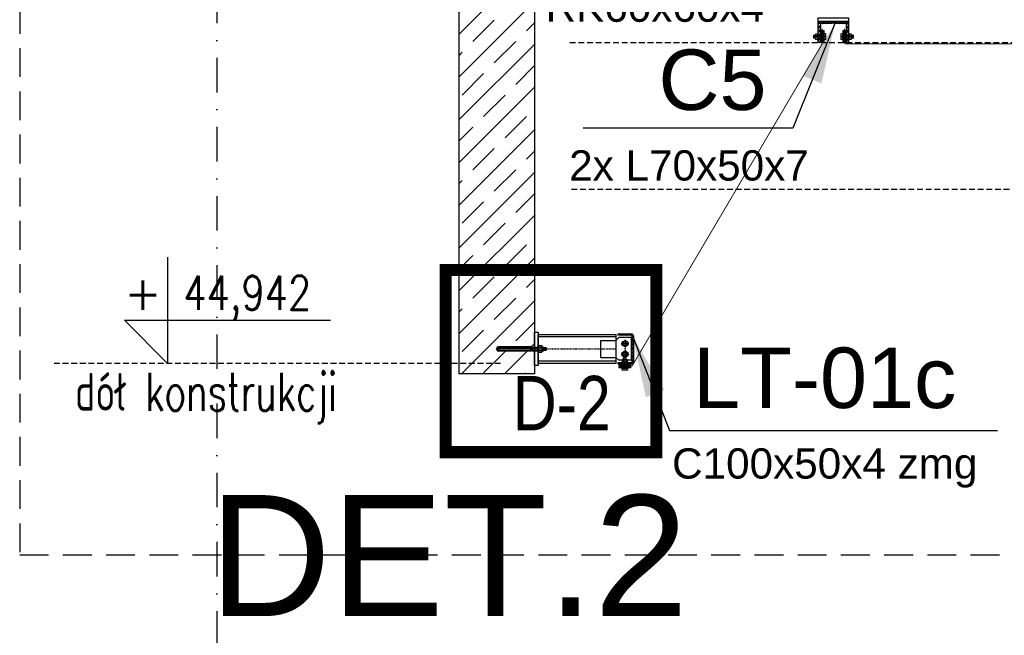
# Model space of a CAD drawing. Header units: millimetres. Extents: x -34919 to 306996, y -293018 to -145733.
# Tile 10 of 256: x -7495 to -4241, y -183591 to -181555. Entities that reach past the tile are written whole.
import ezdxf
from ezdxf.enums import TextEntityAlignment as Align

# ---------------------------------------------------------------- set-up
doc = ezdxf.new("R2010")
doc.units = ezdxf.units.MM
doc.header["$LTSCALE"] = 3
for name, pattern in [('DASHDOT', [25.4, 12.7, -6.35, 0, -6.35]), ('DASHED', [19.05, 12.7, -6.35]), ('DASHED2', [9.525, 6.35, -3.175]), ('HIDDEN', [9.525, 6.35, -3.175]), ('PRZE', [0.8, 0.4, -0.2, 0, -0.2])]:
    doc.linetypes.add(name, pattern=pattern)
doc.layers.add('-KONTURY', color=7, linetype='Continuous', lineweight=18)
doc.layers.add('OPISY', color=2, linetype='Continuous', lineweight=13)
for name, color, linetype in [('AR-----H0_HATCHES_RASTERIT', 8, 'Continuous'), ('ARF2000E0_LOAD_BEARING_KANTAVAT', 1, 'Continuous'), ('blaszki', 6, 'Continuous'), ('C', 4, 'PRZE'), ('K-Podkonstrukcja ścian', 4, 'Continuous'), ('LAYER1', 7, 'Continuous'), ('LISTWA CEOWA', 2, 'Continuous'), ('poziome 1', 7, 'Continuous'), ('slupki', 7, 'Continuous'), ('stezenia', 4, 'Continuous'), ('STĘŻENIA_OPIS', 4, 'Continuous')]:
    doc.layers.add(name, color=color, linetype=linetype)
doc.styles.add('ROMANS', font='romans.shx')
doc.styles.get("Standard").update_dxf_attribs({"font": 'arial.ttf', "height": 25})
doc.dimstyles.new('STANDARD-100', dxfattribs={"dimscale": 100, "dimtxt": 2, "dimasz": 2, "dimexe": 0, "dimexo": 0, "dimgap": 0.6, "dimtad": 1, "dimdec": 0, "dimzin": 12, "dimdsep": 46, "dimtxsty": 'Standard', "dimcen": 1, "dimclrd": 256, "dimclre": 256, "dimclrt": 2, "dimadec": 0, "dimazin": 0, "dimtfac": 1, "dimtdec": 0, "dimtmove": 0, "dimatfit": 3, "dimfxl": 0, "dimtolj": 1, "dimtzin": 0, "dimarcsym": 0})

# ---------------------------------------------------------------- blocks, each defined once
blk = doc.blocks.new('CLMP2', base_point=(-240.02793, 677.2178))
at = {"layer": 'LAYER1', "color": 0, "linetype": 'Continuous'}
for p, q in [((-228.02793, 842.16751), (-235.02793, 839.69709)), ((-235.02793, 727.51421), (-235.02793, 839.69709)), ((-234.02793, 838.76421), (-222.02793, 838.76421)), ((-234.02793, 838.76421), (-234.02793, 730.17843)), ((-232.95793, 835.3444), (-232.95793, 730.17843)), ((-228.02793, 842.16751), (-228.02793, 677.2178)), ((-228.02793, 842.16751), (-221.02793, 839.69709)), ((-223.09793, 835.3444), (-223.09793, 730.17843)), ((-222.02793, 838.76421), (-222.02793, 730.17843)), ((-221.02793, 727.51421), (-221.02793, 839.69709)), ((-228.02793, 727.51421), (-235.02793, 727.51421)), ((-234.02793, 730.17843), (-233.32082, 729.47132)), ((-228.02793, 730.17843), (-234.02793, 730.17843)), ((-234.02793, 724.85), (-233.32082, 725.55711)), ((-234.02793, 724.85), (-234.02793, 704.85)), ((-228.02793, 724.85), (-234.02793, 724.85)), ((-233.02793, 728.76421), (-233.02793, 726.26421)), ((-232.95793, 724.85), (-232.95793, 704.85)), ((-232.13688, 728.76421), (-228.02793, 728.76421)), ((-232.13688, 726.26421), (-228.02793, 726.26421)), ((-228.02793, 730.17843), (-222.02793, 730.17843)), ((-223.91898, 728.76421), (-228.02793, 728.76421)), ((-228.02793, 727.51421), (-221.02793, 727.51421)), ((-223.91898, 726.26421), (-228.02793, 726.26421)), ((-228.02793, 724.85), (-222.02793, 724.85)), ((-223.09793, 724.85), (-223.09793, 704.85)), ((-223.02793, 728.76421), (-223.02793, 726.26421)), ((-222.02793, 730.17843), (-222.73503, 729.47132)), ((-222.02793, 724.85), (-222.73503, 725.55711)), ((-222.02793, 724.85), (-222.02793, 704.85)), ((-216.02793, 704.85), (-240.02793, 704.85)), ((-240.02793, 704.85), (-240.02793, 702.35)), ((-216.02793, 702.35), (-240.02793, 702.35)), ((-238.99758, 701.50149), (-237.52793, 702.35)), ((-238.99758, 701.50149), (-238.99758, 693.19851)), ((-238.99758, 693.19851), (-237.52793, 692.35)), ((-218.52793, 702.35), (-237.52793, 702.35)), ((-237.52793, 692.35), (-218.52793, 692.35)), ((-234.02793, 692.35), (-234.02793, 687.69169)), ((-222.02793, 687.69169), (-234.02793, 687.69169)), ((-232.41059, 685.76421), (-234.02793, 687.69169)), ((-233.51276, 701.50149), (-233.51276, 693.19851)), ((-232.95793, 692.35), (-232.95793, 686.41651)), ((-232.41059, 685.76421), (-232.41059, 679.10321)), ((-230.21926, 685.75575), (-230.21926, 679.10321)), ((-228.02793, 704.85), (-228.02793, 704.85)), ((-225.8366, 685.75575), (-225.8366, 679.10321)), ((-223.64527, 685.76421), (-222.02793, 687.69169)), ((-223.64527, 685.76421), (-223.64527, 679.10321)), ((-223.09793, 692.35), (-223.09793, 686.41651)), ((-222.5431, 701.50149), (-222.5431, 693.19851)), ((-222.02793, 692.35), (-222.02793, 687.69169)), ((-217.05827, 701.50149), (-218.52793, 702.35)), ((-217.05827, 693.19851), (-218.52793, 692.35)), ((-217.05827, 701.50149), (-217.05827, 693.19851)), ((-216.02793, 704.85), (-216.02793, 702.35)), ((-232.41059, 679.10321), (-231.82342, 678.76421)), ((-231.82342, 678.76421), (-224.23243, 678.76421)), ((-223.64527, 679.10321), (-224.23243, 678.76421))]:
    blk.add_line(p, q, dxfattribs=at)
at = {"layer": 'LAYER1', "color": 0, "linetype": 'DASHED'}
for p, q in [((-234.52793, 704.85), (-234.52793, 702.35)), ((-221.52793, 704.85), (-221.52793, 702.35))]:
    blk.add_line(p, q, dxfattribs=at)
at = {"layer": 'LAYER1', "color": 0, "linetype": 'Continuous'}
for centre, radius, start, end in [((-228.02793, 838.76421), 6, 180, 0), ((-234.02793, 728.76421), 1, 0, 45), ((-234.02793, 726.26421), 1, 315, 0), ((-222.02793, 728.76421), 1, 135, 180), ((-222.02793, 726.26421), 1, 180, 225), ((-236.23992, 697.54309), 4.80691, 55.434907, 120), ((-236.23992, 697.15691), 4.80691, 240, 304.56509), ((-228.02793, 684.19851), 18.15149, 72.412046, 107.58795), ((-228.02793, 710.50149), 18.15149, 252.41205, 287.58795), ((-231.30883, 687.33723), 1.92048, 234.99226, 304.56509), ((-228.02793, 692.66874), 7.25199, 252.41205, 287.58795), ((-224.74703, 687.33723), 1.92048, 235.43491, 305.00774), ((-219.81594, 697.54309), 4.80691, 60, 124.56509), ((-219.81594, 697.15691), 4.80691, 235.43491, 300), ((-231.30883, 680.6847), 1.92048, 240, 304.56509), ((-228.02793, 686.0162), 7.25199, 252.41205, 287.58795), ((-224.74703, 680.6847), 1.92048, 235.43491, 300)]:
    blk.add_arc(centre, radius, start, end, dxfattribs=at)
blk = doc.blocks.new('poziom')
at = {"color": 4}
for p, q in [((0, 1.176), (0, 0.076)), ((-0.446, 0.522), (1.685, 0.522)), ((-0.446, 0.522), (0, 0.076))]:
    blk.add_line(p, q, dxfattribs=at)
at = {"color": 2, "style": 'ROMANS'}
blk.add_attdef('+', text='', height=0.35, dxfattribs=at).set_placement((-0.254, 0.632), align=Align.CENTER)
at = {"color": 2, "style": 'ROMANS', "width": 0.8}
blk.add_attdef('POZIOM', text='', height=0.35, dxfattribs=at).set_placement((0.824, 0.632), align=Align.CENTER)

msp = doc.modelspace()

# ---------------------------------------------------------------- hatches: boundary and pattern name
at = {"layer": '-KONTURY'}
h = msp.add_hatch(dxfattribs=at)
h.set_pattern_fill('ANSI31', color=256, scale=0.5, style=0)
h.set_pattern_definition([(45, (-47487.9086, -68535.3467), (-1.122532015, 1.122532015), [])])
h.paths.add_polyline_path([(-4844.519, -181607.736), (-4845.719, -181607.736), (-4848.519, -181604.936), (-4848.519, -181591.236), (-4844.519, -181591.236)])
h.paths.add_polyline_path([(-4844.519, -181631.236), (-4848.519, -181631.236), (-4848.519, -181617.536), (-4845.719, -181614.736), (-4844.519, -181614.736)])
h = msp.add_hatch(dxfattribs=at)
h.set_pattern_fill('ANSI31', color=256, scale=0.5, angle=90, style=0)
h.set_pattern_definition([(135, (-47537.2196, -68533.3467), (-1.122532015, -1.122532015), [])])
h.paths.add_polyline_path([(-4840.519, -181607.736), (-4840.519, -181591.236), (-4836.519, -181591.236), (-4836.519, -181607.736)])
h.paths.add_polyline_path([(-4840.519, -181631.236), (-4840.519, -181614.736), (-4836.519, -181614.736), (-4836.519, -181617.236), (-4836.519, -181631.236)])
h = msp.add_hatch(dxfattribs=at)
h.set_pattern_fill('ANSI31', color=256, scale=0.5, style=0)
h.set_pattern_definition([(45, (80684.2807, -159834.592), (-1.122532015, 1.122532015), [])])
h.paths.add_polyline_path([(-4770.519, -181607.736), (-4770.519, -181591.236), (-4774.519, -181591.236), (-4774.519, -181607.736)])
h.paths.add_polyline_path([(-4770.519, -181631.236), (-4770.519, -181614.736), (-4774.519, -181614.736), (-4774.519, -181617.236), (-4774.519, -181631.236)])
h = msp.add_hatch(dxfattribs=at)
h.set_pattern_fill('ANSI31', color=256, scale=0.5, angle=-90, style=0)
h.set_pattern_definition([(315, (80682.2807, -159883.903), (1.122532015, 1.122532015), [])])
h.paths.add_polyline_path([(-4766.519, -181607.736), (-4765.319, -181607.736), (-4762.519, -181604.936), (-4762.519, -181591.236), (-4766.519, -181591.236)])
h.paths.add_polyline_path([(-4766.519, -181631.236), (-4762.519, -181631.236), (-4762.519, -181617.536), (-4765.319, -181614.736), (-4766.519, -181614.736)])
h = msp.add_hatch(dxfattribs=at)
h.set_pattern_fill('ANSI31', color=256, scale=0.5, style=0)
h.set_pattern_definition([(45, (-27222.3425, -97249.3276), (-1.122532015, 1.122532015), [])])
h.paths.add_polyline_path([(-5498.509, -182698.128), (-5498.509, -182696.928), (-5501.309, -182694.128), (-5515.009, -182694.128), (-5515.009, -182698.128)])
h.paths.add_polyline_path([(-5475.009, -182698.128), (-5475.009, -182694.128), (-5488.709, -182694.128), (-5491.509, -182696.928), (-5491.509, -182698.128)])
h = msp.add_hatch(dxfattribs=at)
h.set_pattern_fill('ANSI31', color=256, scale=0.5, angle=90, style=0)
h.set_pattern_definition([(135, (-27271.6535, -97247.3276), (-1.122532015, -1.122532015), [])])
h.paths.add_polyline_path([(-5498.509, -182702.128), (-5515.009, -182702.128), (-5515.009, -182706.128), (-5498.509, -182706.128)])
h.paths.add_polyline_path([(-5475.009, -182702.128), (-5491.509, -182702.128), (-5491.509, -182706.128), (-5489.009, -182706.128), (-5475.009, -182706.128)])
at = {"layer": 'AR-----H0_HATCHES_RASTERIT'}
h = msp.add_hatch(dxfattribs=at)
h.set_pattern_fill('JIS_STN_1E', color=256, scale=100, style=0)
h.set_pattern_definition([(45, (-27068.65, -107169.39), (-70.71068, 70.71068), []), (45, (-26998.15, -107169.39), (-70.71068, 70.71068), [100, -50])])
h.paths.add_polyline_path([(-5791.566, -180976.188), (-6041.483, -180976.188), (-6041.483, -182726.127), (-5791.566, -182726.079), (-5791.566, -182650.079), (-5798.32, -182650.079), (-5800.984, -182650.102), (-5800.984, -182651.079), (-5913.167, -182651.079), (-5915.638, -182644.079), (-5913.167, -182637.079), (-5798.32, -182637.079), (-5798.32, -182638.079), (-5791.566, -182638.079)])
at = {"layer": 'slupki'}
h = msp.add_hatch(dxfattribs=at)
h.set_pattern_fill('ANSI32')
h.set_pattern_definition([(45, (-56165.284, -186107.377), (-6.7351921, 6.7351921), []), (45, (-56160.7935, -186107.377), (-6.7351921, 6.7351921), [])])
h.paths.add_polyline_path([(-4855.519, -181561.236), (-4805.519, -181561.236), (-4805.519, -181563.148, -0.41421356), (-4810.608, -181568.236), (-4848.519, -181568.236), (-4848.519, -181626.148, -0.41421356), (-4853.608, -181631.236), (-4855.519, -181631.236)])
h.paths.add_polyline_path([(-4805.519, -181563.148), (-4805.519, -181561.236), (-4755.519, -181561.236), (-4755.519, -181631.236), (-4757.431, -181631.236, -0.41421356), (-4762.519, -181626.148), (-4762.519, -181568.236), (-4800.431, -181568.236, -0.41421356)])
h = msp.add_hatch(dxfattribs=at)
h.set_pattern_fill('ANSI32')
h.set_pattern_definition([(45, (-28359.307, -107628.441), (-6.7351921, 6.7351921), []), (45, (-28354.816, -107628.441), (-6.7351921, 6.7351921), [])])
h.paths.add_polyline_path([(-5466.759, -182600.628, 0.41421356), (-5473.259, -182594.128), (-5516.759, -182594.128), (-5516.759, -182599.128), (-5474.259, -182599.128, -0.41421356), (-5470.759, -182602.628), (-5470.759, -182685.628, -0.41421356), (-5474.259, -182689.128), (-5516.759, -182689.128), (-5516.759, -182694.128), (-5473.259, -182694.128, 0.41421356), (-5466.759, -182687.628)])

# ---------------------------------------------------------------- linework, layer by layer
at = {"layer": '-KONTURY'}
for p, q in [((-4845.719, -181607.736, 0), (-4845.719, -181614.736, 0)), ((-4836.519, -181607.736, 0), (-4840.519, -181607.736, 0)), ((-4836.519, -181614.736, 0), (-4840.519, -181614.736, 0)), ((-4774.519, -181607.736, 0), (-4770.519, -181607.736, 0)), ((-4774.519, -181614.736, 0), (-4770.519, -181614.736, 0)), ((-4765.319, -181607.736, 0), (-4765.319, -181614.736, 0)), ((-5498.509, -182696.928, 0), (-5491.509, -182696.928, 0)), ((-5498.509, -182706.128, 0), (-5498.509, -182702.128)), ((-5491.509, -182706.128, 0), (-5491.509, -182702.128))]:
    msp.add_line(p, q, dxfattribs=at)
at = {"layer": '-KONTURY', "extrusion": (0.866025, -0.5, 0)}
for points, elevation in [([(-159704.342, 0), (-159706.582, 0)], 86587.959), ([(-159661.521, 0), (-159663.043, 0)], 86660.971), ([(-159648.142, 0), (-159650.382, 0)], 86685.3), ([(-159717.266, 0), (-159715.026, 0)], 86602.533), ([(-159703.887, 0), (-159702.365, 0)], 86626.862), ([(-159661.066, 0), (-159658.826, 0)], 86699.874)]:
    msp.add_lwpolyline(points, dxfattribs=dict(at, elevation=elevation))
at = {"layer": '-KONTURY', "extrusion": (0, 1, 0)}
for points, elevation in [([(4858.639, 0), (4864.799, 0)], -181601.996), ([(4855.519, 0), (4857.519, 0)], -181601.236), ([(4830.88, 0), (4835.919, 0)], -181601.419), ([(4780.159, 0), (4775.119, 0)], -181601.419), ([(4755.519, 0), (4753.519, 0)], -181601.236), ([(4752.399, 0), (4746.239, 0)], -181601.996), ([(4830.019, 0), (4871.619, 0)], -181611.236), ([(4841.019, 0), (4871.519, 0)], -181607.157), ([(4841.019, 0), (4871.519, 0)], -181615.316), ([(4841.019, 0), (4870.599, 0)], -181606.236), ([(4841.019, 0), (4870.599, 0)], -181616.236), ([(4857.419, 0), (4866.019, 0)], -181611.236), ([(4858.639, 0), (4864.799, 0)], -181606.616), ([(4858.639, 0), (4864.799, 0)], -181615.856), ([(4858.639, 0), (4864.799, 0)], -181620.476), ([(4855.419, 0), (4857.619, 0)], -181611.236), ([(4857.519, 0), (4855.519, 0)], -181621.236), ([(4836.519, 0), (4840.099, 0)], -181606.642), ([(4836.519, 0), (4840.099, 0)], -181615.831), ([(4835.919, 0), (4836.519, 0)], -181603.536), ([(4835.919, 0), (4836.519, 0)], -181618.936), ([(4830.88, 0), (4835.919, 0)], -181606.326), ([(4830.88, 0), (4835.919, 0)], -181616.146), ([(4830.88, 0), (4835.919, 0)], -181621.054), ([(4781.019, 0), (4739.419, 0)], -181611.236), ([(4780.159, 0), (4775.119, 0)], -181606.326), ([(4780.159, 0), (4775.119, 0)], -181616.146), ([(4780.159, 0), (4775.119, 0)], -181621.054), ([(4775.119, 0), (4774.519, 0)], -181603.536), ([(4775.119, 0), (4774.519, 0)], -181618.936), ([(4774.519, 0), (4770.939, 0)], -181606.642), ([(4774.519, 0), (4770.939, 0)], -181615.831), ([(4770.019, 0), (4740.439, 0)], -181606.236), ([(4770.019, 0), (4739.519, 0)], -181607.157), ([(4770.019, 0), (4739.519, 0)], -181615.316), ([(4770.019, 0), (4740.439, 0)], -181616.236), ([(4755.619, 0), (4753.419, 0)], -181611.236), ([(4753.519, 0), (4755.519, 0)], -181621.236), ([(4753.619, 0), (4745.019, 0)], -181611.236), ([(4752.399, 0), (4746.239, 0)], -181606.616), ([(4752.399, 0), (4746.239, 0)], -181615.856), ([(4752.399, 0), (4746.239, 0)], -181620.476), ([(5500.009, 0), (5490.009, 0)], -182674.048), ([(5499.089, 0), (5490.929, 0)], -182673.128), ([(5505.009, 0), (5485.009, 0)], -182687.128), ([(5485.009, 0), (5505.009, 0)], -182689.128), ([(5505.009, 0), (5485.009, 0)], -182706.128), ([(5485.009, 0), (5505.009, 0)], -182708.128), ([(5504.827, 0), (5502.709, 0)], -182708.728), ([(5499.603, 0), (5502.709, 0)], -182708.128), ([(5502.709, 0), (5487.309, 0)], -182708.728), ([(5487.709, 0), (5502.309, 0)], -182678.728), ([(5487.709, 0), (5502.309, 0)], -182687.128), ([(5500.009, 0), (5490.009, 0)], -182703.628), ([(5490.415, 0), (5499.603, 0)], -182708.128), ([(5487.309, 0), (5490.415, 0)], -182708.128), ([(5487.309, 0), (5485.192, 0)], -182708.728), ([(5486.509, 0), (5503.509, 0)], -182714.528)]:
    msp.add_lwpolyline(points, dxfattribs=dict(at, elevation=elevation))
at = {"layer": '-KONTURY', "extrusion": (0.866025, 0.5, 0)}
for points, elevation in [([(-154842.623, 0), (-154844.863, 0)], -95008.703), ([(-154856.002, 0), (-154857.524, 0)], -94984.374), ([(-154898.823, 0), (-154901.063, 0)], -94911.362), ([(-154855.547, 0), (-154853.307, 0)], -95023.278), ([(-154898.367, 0), (-154896.846, 0)], -94950.266), ([(-154911.747, 0), (-154909.507, 0)], -94925.937)]:
    msp.add_lwpolyline(points, dxfattribs=dict(at, elevation=elevation))
at = {"layer": '-KONTURY', "extrusion": (1, 0, 0)}
for points, elevation in [([(-181601.236, 0), (-181621.236, 0)], -4857.519), ([(-181621.236, 0), (-181601.236, 0)], -4855.519), ([(-181601.419, 0), (-181603.536, 0)], -4835.919), ([(-181601.419, 0), (-181603.536, 0)], -4775.119), ([(-181621.236, 0), (-181601.236, 0)], -4755.519), ([(-181601.236, 0), (-181621.236, 0)], -4753.519), ([(-181607.157, 0), (-181615.316, 0)], -4871.519), ([(-181606.236, 0), (-181616.236, 0)], -4870.599), ([(-181618.536, 0), (-181603.936, 0)], -4865.919), ([(-181618.536, 0), (-181603.936, 0)], -4857.519), ([(-181606.236, 0), (-181616.236, 0)], -4841.019), ([(-181606.642, 0), (-181603.536, 0)], -4836.519), ([(-181615.831, 0), (-181606.642, 0)], -4836.519), ([(-181618.936, 0), (-181615.831, 0)], -4836.519), ([(-181603.536, 0), (-181618.936, 0)], -4835.919), ([(-181618.936, 0), (-181621.054, 0)], -4835.919), ([(-181619.736, 0), (-181602.736, 0)], -4830.119), ([(-181619.736, 0), (-181602.736, 0)], -4780.919), ([(-181603.536, 0), (-181618.936, 0)], -4775.119), ([(-181618.936, 0), (-181621.054, 0)], -4775.119), ([(-181606.642, 0), (-181603.536, 0)], -4774.519), ([(-181615.831, 0), (-181606.642, 0)], -4774.519), ([(-181618.936, 0), (-181615.831, 0)], -4774.519), ([(-181606.236, 0), (-181616.236, 0)], -4770.019), ([(-181618.536, 0), (-181603.936, 0)], -4753.519), ([(-181618.536, 0), (-181603.936, 0)], -4745.119), ([(-181606.236, 0), (-181616.236, 0)], -4740.439), ([(-181607.157, 0), (-181615.316, 0)], -4739.519), ([(-182703.628, 0), (-182674.048, 0)], -5500.009), ([(-182703.628, 0), (-182673.128, 0)], -5499.089), ([(-182714.628, 0), (-182673.028, 0)], -5495.009), ([(-182703.628, 0), (-182673.128, 0)], -5490.929), ([(-182703.628, 0), (-182674.048, 0)], -5490.009), ([(-182689.128, 0), (-182687.128, 0)], -5505.009), ([(-182708.128, 0), (-182706.128, 0)], -5505.009), ([(-182713.767, 0), (-182708.728, 0)], -5504.827), ([(-182686.007, 0), (-182679.848, 0)], -5504.249), ([(-182708.728, 0), (-182708.128, 0)], -5502.709), ([(-182713.767, 0), (-182708.728, 0)], -5499.919), ([(-182686.007, 0), (-182679.848, 0)], -5499.629), ([(-182708.128, 0), (-182704.548, 0)], -5499.603), ([(-182687.228, 0), (-182678.628, 0)], -5495.009), ([(-182689.228, 0), (-182687.028, 0)], -5495.009), ([(-182708.228, 0), (-182706.028, 0)], -5495.009), ([(-182708.128, 0), (-182704.548, 0)], -5490.415), ([(-182686.007, 0), (-182679.848, 0)], -5490.389), ([(-182713.767, 0), (-182708.728, 0)], -5490.099), ([(-182708.728, 0), (-182708.128, 0)], -5487.309), ([(-182686.007, 0), (-182679.848, 0)], -5485.769), ([(-182713.767, 0), (-182708.728, 0)], -5485.192), ([(-182687.128, 0), (-182689.128, 0)], -5485.009), ([(-182706.128, 0), (-182708.128, 0)], -5485.009)]:
    msp.add_lwpolyline(points, dxfattribs=dict(at, elevation=elevation))
at = {"layer": '-KONTURY', "elevation": 0}
for points in [[(-4844.519, -181591.236), (-4844.519, -181631.236), (-4848.519, -181631.236), (-4848.519, -181591.236)], [(-4844.519, -181591.236), (-4844.519, -181631.236), (-4848.519, -181631.236), (-4848.519, -181591.236)], [(-4836.519, -181591.236), (-4836.519, -181631.236), (-4840.519, -181631.236), (-4840.519, -181591.236)], [(-4774.519, -181591.236), (-4774.519, -181631.236), (-4770.519, -181631.236), (-4770.519, -181591.236)], [(-4766.519, -181591.236), (-4766.519, -181631.236), (-4762.519, -181631.236), (-4762.519, -181591.236)], [(-4766.519, -181591.236), (-4766.519, -181631.236), (-4762.519, -181631.236), (-4762.519, -181591.236)], [(-5515.009, -182698.128), (-5475.009, -182698.128), (-5475.009, -182694.128), (-5515.009, -182694.128)], [(-5515.009, -182698.128), (-5475.009, -182698.128), (-5475.009, -182694.128), (-5515.009, -182694.128)], [(-5515.009, -182706.128), (-5475.009, -182706.128), (-5475.009, -182702.128), (-5515.009, -182702.128)]]:
    msp.add_lwpolyline(points, close=True, dxfattribs=at)
at = {"layer": '-KONTURY', "linetype": 'HIDDEN', "const_width": 3, "elevation": 0}
for points in [[(-4842.519, -181635.011), (-4842.519, -181585.011)], [(-4768.519, -181585.011), (-4768.519, -181635.011)], [(-4842.519, -181635.011), (-5470.65, -182700.128)], [(-4130.519, -181635.011), (-4768.519, -181635.011)], [(-5515.596, -182700.128), (-5470.65, -182700.128)]]:
    msp.add_lwpolyline(points, dxfattribs=at)
at = {"layer": '-KONTURY', "extrusion": (0.707107, -0.707107, 0)}
for points, elevation in [([(-131860.336, 0), (-131859.035, 0)], 124970.968), ([(-131774.069, 0), (-131772.768, 0)], 125070.076)]:
    msp.add_lwpolyline(points, dxfattribs=dict(at, elevation=elevation))
at = {"layer": '-KONTURY', "extrusion": (-0.707107, -0.707107, 0)}
for points, elevation in [([(124978.039, 0), (124976.737, 0)], 131866.106), ([(125064.306, 0), (125063.004, 0)], 131766.998), ([(125288.035, 0), (125286.734, 0)], 133052.08)]:
    msp.add_lwpolyline(points, dxfattribs=dict(at, elevation=elevation))
at = {"layer": '-KONTURY', "elevation": 0}
for points in [[(-4848.519, -181604.936), (-4845.719, -181607.736), (-4844.519, -181607.736)], [(-4848.519, -181617.536), (-4845.719, -181614.736), (-4844.519, -181614.736)], [(-4841.019, -181606.236), (-4840.099, -181606.642)], [(-4841.019, -181616.236), (-4840.099, -181615.831)], [(-4770.019, -181606.236), (-4770.939, -181606.642)], [(-4770.019, -181616.236), (-4770.939, -181615.831)], [(-4762.519, -181604.936), (-4765.319, -181607.736), (-4766.519, -181607.736)], [(-4762.519, -181617.536), (-4765.319, -181614.736), (-4766.519, -181614.736)], [(-5499.089, -182673.128), (-5500.009, -182674.048)], [(-5501.309, -182694.128), (-5498.509, -182696.928), (-5498.509, -182698.128)], [(-5488.709, -182694.128), (-5491.509, -182696.928), (-5491.509, -182698.128)], [(-5504.827, -182713.767), (-5503.509, -182714.528)]]:
    msp.add_lwpolyline(points, dxfattribs=at)
at = {"layer": '-KONTURY', "extrusion": (0.487829, -0.872939, 0)}
for points, elevation in [([(-92819.087, 0), (-92818.033, 0)], 156170.458), ([(-92761.089, 0), (-92762.143, 0)], 156212.217)]:
    msp.add_lwpolyline(points, dxfattribs=dict(at, elevation=elevation))
at = {"layer": '-KONTURY', "extrusion": (-0.487829, -0.872939, 0)}
for points, elevation in [([(84371.234, 0), (84372.288, 0)], 160900.756), ([(84429.232, 0), (84428.178, 0)], 160858.998)]:
    msp.add_lwpolyline(points, dxfattribs=dict(at, elevation=elevation))
at = {"layer": '-KONTURY', "extrusion": (-0.5, 0.866025, 0), "elevation": -155453.264}
msp.add_lwpolyline([(96106.743, 0), (96104.503, 0)], dxfattribs=at)
at = {"layer": '-KONTURY', "extrusion": (-0.5, -0.866025, 0), "elevation": 160962.848}
msp.add_lwpolyline([(86576.184, 0), (86578.424, 0)], dxfattribs=at)
at = {"layer": '-KONTURY', "extrusion": (0.914921, 0.403632, 0), "elevation": -78777.077}
msp.add_lwpolyline([(-164939.497, 0), (-164940.503, 0)], dxfattribs=at)
at = {"layer": '-KONTURY', "extrusion": (0.872939, -0.487829, 0), "elevation": 84327.689}
msp.add_lwpolyline([(-162171.811, 0), (-162172.865, 0)], dxfattribs=at)
at = {"layer": '-KONTURY', "extrusion": (0.872939, 0.487829, 0), "elevation": -93921.309}
msp.add_lwpolyline([(-156810.566, 0), (-156811.62, 0)], dxfattribs=at)
at = {"layer": '-KONTURY', "extrusion": (0.914921, -0.403632, 0), "elevation": 68722.073}
msp.add_lwpolyline([(-169375.418, 0), (-169376.424, 0)], dxfattribs=at)
at = {"layer": '-KONTURY', "extrusion": (0.5, 0.866025, 0), "elevation": -160948.273}
msp.add_lwpolyline([(-86589.108, 0), (-86586.868, 0)], dxfattribs=at)
at = {"layer": '-KONTURY', "extrusion": (0.5, -0.866025, 0)}
for points, elevation in [([(-96093.819, 0), (-96096.059, 0)], 155467.839), ([(-96107.199, 0), (-96108.72, 0)], 155492.168)]:
    msp.add_lwpolyline(points, dxfattribs=dict(at, elevation=elevation))
at = {"layer": '-KONTURY'}
for centre, radius, start, end in [((-4834.457, -181603.873, 0), 4.338, 325.553128, 25.553128), ((-4861.43, -181604.306, 0), 4.085, 154.438469, 214.438469), ((-4850.25, -181611.236, 0), 15.265, 162.383031, 197.616969), ((-4861.43, -181618.166, 0), 4.085, 145.561531, 205.561531), ((-4862.008, -181604.306, 0), 4.085, 325.561531, 25.561531), ((-4873.188, -181611.236, 0), 15.265, 342.383031, 17.616969), ((-4862.008, -181618.166, 0), 4.085, 334.438469, 34.438469), ((-4846.347, -181611.236, 0), 16.227, 342.387526, 17.612474), ((-4834.457, -181618.6, 0), 4.338, 334.446872, 34.446872)]:
    msp.add_arc(centre, radius, start, end, dxfattribs=at)
at = {"layer": '-KONTURY', "extrusion": (0, 0, -1)}
for centre, radius, start, end in [((4776.581, -181603.873, 0), 4.338, 325.553128, 25.553128), ((4764.692, -181611.236, 0), 16.227, 342.387526, 17.612474), ((4776.581, -181618.6, 0), 4.338, 334.446872, 34.446872), ((4737.85, -181611.236, 0), 15.265, 342.383031, 17.616969), ((4749.03, -181604.306, 0), 4.085, 325.561531, 25.561531), ((4749.03, -181618.166, 0), 4.085, 334.438469, 34.438469), ((4749.608, -181604.306, 0), 4.085, 154.438469, 214.438469), ((4760.788, -181611.236, 0), 15.265, 162.383031, 197.616969), ((4749.608, -181618.166, 0), 4.085, 145.561531, 205.561531), ((5501.939, -182683.216, 0), 4.085, 64.438469, 124.438469), ((5501.939, -182682.639, 0), 4.085, 235.561531, 295.561531), ((5495.009, -182694.397, 0), 15.265, 72.383031, 107.616969), ((5495.009, -182671.458, 0), 15.265, 252.383031, 287.616969), ((5488.079, -182683.216, 0), 4.085, 55.561531, 115.561531), ((5488.079, -182682.639, 0), 4.085, 244.438469, 304.438469), ((5502.373, -182710.19), 4.338, 235.553128, 295.553128), ((5495.009, -182698.3), 16.227, 252.387526, 287.612474), ((5487.645, -182710.19), 4.338, 244.446872, 304.446872)]:
    msp.add_arc(centre, radius, start, end, dxfattribs=at)
at = {"color": 252, "linetype": 'DASHDOT', "ltscale": 3}
msp.add_line((-6843.375, -150578.031), (-6843.375, -201577.2), dxfattribs=at)
at = {"color": 4, "linetype": 'DASHED2'}
for p, q in [((-5676.685, -181631.237, 0), (29443.668, -181631.237, 0)), ((-5671.516, -182115.716, 0), (29441.729, -182115.716, 0)), ((-5905.41, -182692.128, 0), (-7381.424, -182692.128, 0))]:
    msp.add_line(p, q, dxfattribs=at)
at = {"color": 3}
for p, q in [((-5524.203, -182604.128, 0), (-5781.375, -182604.128, 0)), ((-5514.703, -182606.628, 0), (-5524.203, -182616.128, 0)), ((-5474.203, -182606.628, 0), (-5514.703, -182606.628, 0)), ((-5474.203, -182606.628, 0), (-5474.203, -182681.628, 0)), ((-5574.203, -182672.128, 0), (-5574.203, -182616.128, 0)), ((-5574.203, -182616.128, 0), (-5524.203, -182616.128, 0)), ((-5574.203, -182672.128, 0), (-5524.203, -182672.128, 0)), ((-5514.703, -182681.628, 0), (-5524.203, -182672.128, 0)), ((-5524.203, -182684.128, 0), (-5781.375, -182684.128, 0)), ((-5474.203, -182681.628, 0), (-5514.703, -182681.628, 0))]:
    msp.add_line(p, q, dxfattribs=at)
at = {"color": 4, "linetype": 'HIDDEN', "ltscale": 0.025}
msp.add_line((-5524.203, -182616.128, 0), (-5524.203, -182672.128, 0), dxfattribs=at)
for p, q in [((-5507.203, -182626.628, 0), (-5481.203, -182626.628, 0)), ((-5494.203, -182613.628, 0), (-5494.203, -182639.628, 0)), ((-5507.203, -182661.628, 0), (-5481.203, -182661.628, 0)), ((-5494.203, -182648.628, 0), (-5494.203, -182674.628, 0))]:
    msp.add_line(p, q)
at = {"color": 6, "linetype": 'DASHED', "const_width": 40, "elevation": 0}
msp.add_lwpolyline([(-6087.033, -182382.885), (-5390.551, -182382.885), (-5390.551, -182985.422), (-6087.033, -182985.422)], close=True, dxfattribs=at)
at = {"color": 251, "elevation": 0}
for points in [[(-5484.84, -182632.033), (-5494.203, -182637.439), (-5503.567, -182632.033), (-5503.567, -182621.222), (-5494.203, -182615.816), (-5484.84, -182621.222)], [(-5484.84, -182667.033), (-5494.203, -182672.439), (-5503.567, -182667.033), (-5503.567, -182656.222), (-5494.203, -182650.816), (-5484.84, -182656.222)]]:
    msp.add_lwpolyline(points, close=True, dxfattribs=at)
at = {"color": 251}
for centre in [(-5494.203, -182626.628, 0), (-5494.203, -182661.628, 0)]:
    msp.add_circle(centre, 9.363, dxfattribs=at)
at = {"color": 4}
for centre in [(-5494.203, -182626.628, 0), (-5494.203, -182661.628, 0)]:
    msp.add_circle(centre, 6.5, dxfattribs=at)
msp.add_point((-5494.203, -182644.128, 0))
at = {"layer": 'ARF2000E0_LOAD_BEARING_KANTAVAT'}
for p, q in [((-6043.375, -178841.658, 0), (-6043.375, -182726.175, 0)), ((-5793.458, -178841.658, 0), (-5793.458, -182726.175, 0)), ((-5793.458, -182726.099, 0), (-6043.375, -182726.147, 0))]:
    msp.add_line(p, q, dxfattribs=at)
at = {"layer": 'blaszki', "elevation": 0}
msp.add_lwpolyline([(-4755.519, -181561.236), (-4855.519, -181561.236), (-4855.519, -181549.236), (-4755.519, -181549.236)], close=True, dxfattribs=at)
at = {"layer": 'C', "ltscale": 2}
msp.add_line((-5793.375, -182644.128, 0), (-5524.203, -182644.128, 0), dxfattribs=at)
at = {"layer": 'K-Podkonstrukcja ścian', "color": 3, "elevation": 0}
msp.add_lwpolyline([(-5781.375, -182589.128), (-5781.375, -182699.128), (-5793.375, -182699.128), (-5793.375, -182589.128)], close=True, dxfattribs=at)
msp.add_lwpolyline([(-5524.203, -182672.128), (-5524.203, -182692.128), (-5781.375, -182692.128), (-5781.375, -182596.128), (-5524.203, -182596.128), (-5524.203, -182616.128)], dxfattribs=at)
at = {"layer": 'poziome 1', "linetype": 'HIDDEN', "ltscale": 5}
msp.add_lwpolyline([(30729.318, -175934.468), (-7495.118, -175934.468), (-7495.118, -183324.589), (30729.318, -183324.589)], close=True, dxfattribs=at)
at = {"layer": 'poziome 1', "color": 2, "elevation": 0}
for points in [[(-4855.519, -181561.236), (-4805.519, -181561.236), (-4805.519, -181563.148, -0.41421356), (-4810.608, -181568.236), (-4848.519, -181568.236), (-4848.519, -181626.148, -0.41421356), (-4853.608, -181631.236), (-4855.519, -181631.236)], [(-4805.519, -181563.148), (-4805.519, -181561.236), (-4755.519, -181561.236), (-4755.519, -181631.236), (-4757.431, -181631.236, -0.41421356), (-4762.519, -181626.148), (-4762.519, -181568.236), (-4800.431, -181568.236, -0.41421356)], [(-5516.759, -182599.128), (-5516.759, -182594.128), (-5473.259, -182594.128, -0.41421356), (-5466.759, -182600.628), (-5466.759, -182687.628, -0.41421356), (-5473.259, -182694.128), (-5516.759, -182694.128), (-5516.759, -182689.128), (-5474.259, -182689.128, 0.41421356), (-5470.759, -182685.628), (-5470.759, -182602.628, 0.41421356), (-5474.259, -182599.128)]]:
    msp.add_lwpolyline(points, format="xyb", close=True, dxfattribs=at)

# ---------------------------------------------------------------- block references
at = {"color": 4, "xscale": 320, "yscale": 320, "zscale": 320}
msp.add_blockref('poziom', (-7006.447, -182716.554, 0), dxfattribs=at).add_auto_attribs({'POZIOM': '44,942', '+': '+'})
at = {"extrusion": (0, 0, -1), "zscale": -1, "rotation": 270}
msp.add_blockref('CLMP2', (5753.743, -182632.128, 0), dxfattribs=at)

# ---------------------------------------------------------------- texts
at = {"layer": 'LISTWA CEOWA', "linetype": 'DASHDOT', "width": 0.8}
msp.add_text('D-2', height=180, dxfattribs=at).set_placement((-5865.34, -182913.182))
at = {"layer": 'OPISY', "color": 3, "style": 'ROMANS', "width": 0.7}
msp.add_text('dół konstrukcji', height=125, dxfattribs=at).set_placement((-6879.289, -182848.469, 0), align=Align.CENTER)
at = {"layer": 'STĘŻENIA_OPIS', "linetype": 'DASHDOT'}
for s, insert, char_height, attachment_point in [('{\\farial|b0|i0|c238|p34;\\C3;S3\\C256;\\P\\H0.5x;RK60x60x4}', (-5395.85, -181346.224, 0), 200, 5), ('{\\farial|b0|i0|c238|p34;\\C3;^I^I\\C6;C5\\C256;\\P\\H0.5x;2x L70x50x7}', (-5282.886, -181871.278, 0), 200, 5), ('{\\farial|b0|i0|c238|p34;\\C3;LT-01c\\C256;\\P\\H0.5x;C100x50x4 zmg}', (-4834.105, -182871.307), 200, 5), ('{\\farial|b0|i0|c238|p34;DET.2}', (-6869.449, -183127.379, 0), 400, 1)]:
    msp.add_mtext(s, dxfattribs=dict(at, insert=insert, char_height=char_height, attachment_point=attachment_point))

# ---------------------------------------------------------------- leaders
at = {"layer": 'stezenia', "color": 3}
for points in [[(-4800.431, -181568.236, 0), (-4939.901, -181913.655, 0), (-5632.641, -181913.655, 0)], [(-5467.509, -182605.815), (-5347.482, -182913.685), (-4263.037, -182913.685)]]:
    msp.add_leader(points, dimstyle='STANDARD-100', override={"dimgap": 0.6, "dimtad": 0, "dimfxl": 1.25, "dimfxlon": 1}, dxfattribs=at)

doc.saveas('drawing.dxf')
